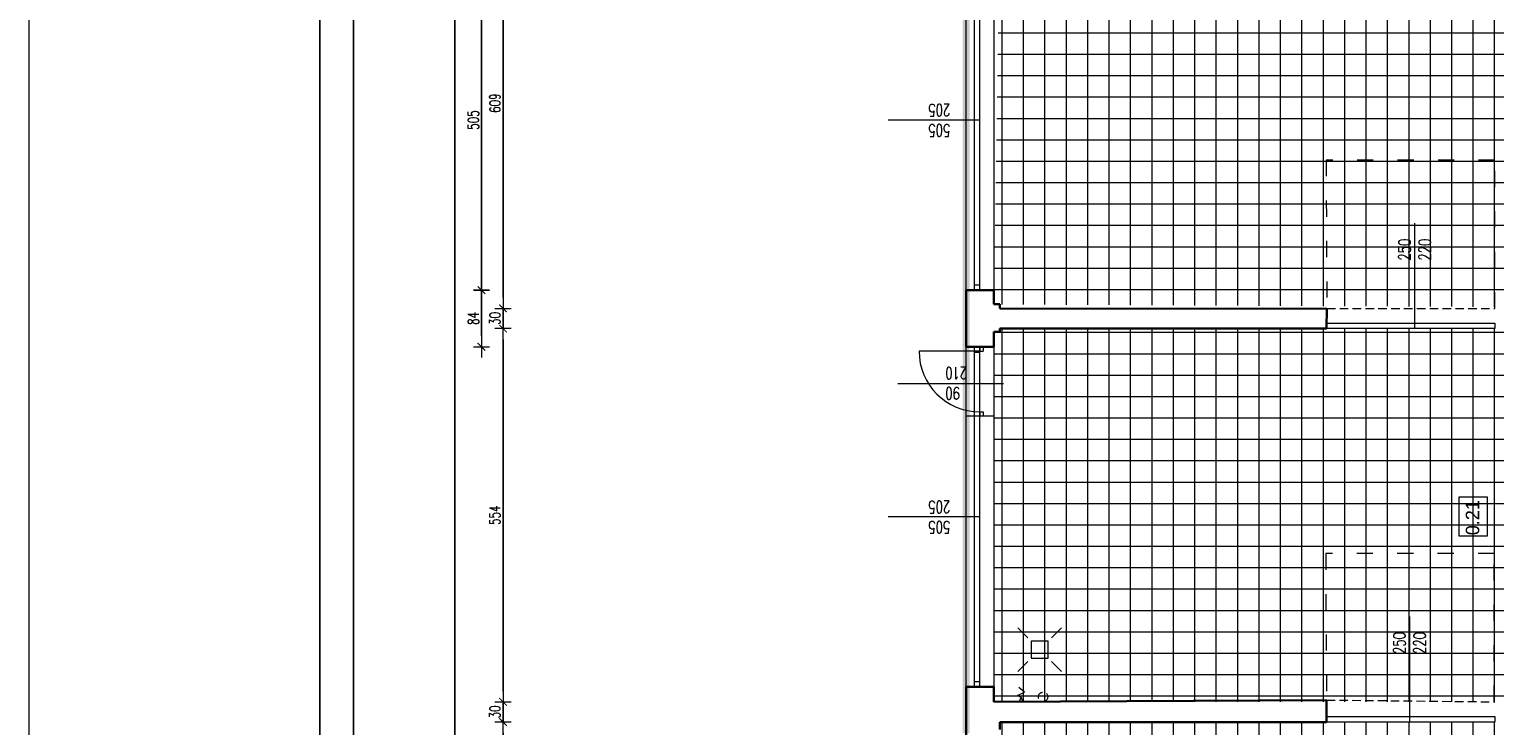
# Model space of a CAD drawing. Header units: millimetres. Extents: x -2948 to 78628, y 64669 to 215420.
# Tile 249 of 256: x 53657 to 55829, y 159918 to 160952. Entities that reach past the tile are written whole.
import ezdxf
from ezdxf.enums import TextEntityAlignment as Align

# ---------------------------------------------------------------- set-up
doc = ezdxf.new("R2010")
doc.units = ezdxf.units.MM
for name, pattern in [('ACAD_ISO03W100', [30, 12, -18]), ('B0301', [25, 12.5, -6.25, 0, -6.25]), ('HIDDEN', [9.525, 6.35, -3.175])]:
    doc.linetypes.add(name, pattern=pattern)
for name, color, linetype, lineweight in [('-stolarka', 103, 'Continuous', 13), ('1_OPIS_OKNA', 60, 'Continuous', 13), ('meble inst', 240, 'Continuous', 5), ('NOWE SCIANY', 3, 'Continuous', 13), ('OPIS', 2, 'Continuous', 13), ('pomiwszczenia', 95, 'Continuous', 20), ('POMOC', 1, 'Continuous', 13), ('SCIANY', 7, 'Continuous', 30), ('STOLARKA', 3, 'Continuous', 13), ('WYMIAR', 5, 'Continuous', 13), ('ŚCIANY', 7, 'Continuous', 30)]:
    doc.layers.add(name, color=color, linetype=linetype, lineweight=lineweight)
for name, color, linetype in [('_POMOCNICZE', 252, 'Continuous'), ('C--L99b', 1, 'Continuous'), ('FORMATKA', 7, 'Continuous')]:
    doc.layers.add(name, color=color, linetype=linetype)
doc.styles.add('CP_ATTR', font='ROMANS.SHX')
doc.styles.add('style2', font='romans.shx', dxfattribs={"width": 0.7})
doc.dimstyles.new('100', dxfattribs={"dimscale": 80, "dimtxt": 0.2, "dimasz": 0.2, "dimexe": 1.25, "dimexo": 0.625, "dimgap": 0.05, "dimtad": 1, "dimdec": 0, "dimdsep": 46, "dimlunit": 6, "dimtxsty": 'style2', "dimblk1": 'TICK', "dimblk2": 'TICK', "dimsah": 1, "dimcen": 0.2, "dimse1": 1, "dimse2": 1, "dimclrd": 256, "dimclrt": 2, "dimadec": 0, "dimazin": 0, "dimtfac": 1, "dimtdec": 0, "dimtix": 1, "dimtmove": 1, "dimatfit": 0, "dimldrblk": 'DOTSMALL', "dimfxl": 1, "dimtolj": 1, "dimtzin": 0, "dimarcsym": 0})
pattern_1 = [(270, (659746.15, 586523.536), (31.75, -6e-14), []), (360, (659746.15, 586523.536), (6e-14, 31.75), [])]

# ---------------------------------------------------------------- blocks, each defined once
blk = doc.blocks.new('TICK')
at = {"color": 5}
for p, q in [((-1, 0), (1, 0)), ((0, -0.75), (0, 0.75))]:
    blk.add_line(p, q, dxfattribs=at)
at = {"const_width": 0.1}
blk.add_lwpolyline([(-0.35, -0.35), (0.35, 0.35)], dxfattribs=at)
blk = doc.blocks.new('*D1834')
at = {"layer": 'Defpoints', "color": 0, "ltscale": 2, "transparency": 16777216}
for p in [(54986.8, 161069.6), (54327.2, 160564.6), (54986.8, 160564.6)]:
    blk.add_point(p, dxfattribs=at)
at = {"layer": 'WYMIAR', "lineweight": -2, "ltscale": 2, "transparency": 16777216}
blk.add_line((54327.2, 161053.6), (54327.2, 160580.6), dxfattribs=at)
at = {"layer": 'WYMIAR', "lineweight": -2, "ltscale": 2, "transparency": 16777216, "xscale": 16, "yscale": 16, "zscale": 16}
for p, rotation in [((54327.2, 161069.6), 90), ((54327.2, 160564.6), 270)]:
    blk.add_blockref('TICK', p, dxfattribs=dict(at, rotation=rotation))
at = {"layer": 'WYMIAR', "color": 2, "ltscale": 2, "transparency": 16777216, "insert": (54315.2, 160817.1), "char_height": 16, "attachment_point": 5, "rotation": 90, "style": 'style2'}
blk.add_mtext('\\A1;505', dxfattribs=at)
blk = doc.blocks.new('_DotSmall')
at = {"layer": 'OPIS', "color": 0, "const_width": 0.5}
blk.add_lwpolyline([(-0.0625, 0, 1), (0.0625, 0, 1)], format="xyb", close=True, dxfattribs=at)
blk = doc.blocks.new('*D1846')
at = {"layer": 'Defpoints', "color": 0, "ltscale": 2, "transparency": 16777216}
for p in [(54327.2, 160564.6), (54981.2, 160564.6), (54981.2, 160480.6)]:
    blk.add_point(p, dxfattribs=at)
at = {"layer": 'WYMIAR', "lineweight": -2, "ltscale": 2, "transparency": 16777216}
blk.add_line((54327.2, 160496.6), (54327.2, 160548.6), dxfattribs=at)
at = {"layer": 'WYMIAR', "lineweight": -2, "ltscale": 2, "transparency": 16777216, "xscale": 16, "yscale": 16, "zscale": 16}
for p, rotation in [((54327.2, 160564.6), 90), ((54327.2, 160480.6), 270)]:
    blk.add_blockref('TICK', p, dxfattribs=dict(at, rotation=rotation))
at = {"layer": 'WYMIAR', "color": 2, "ltscale": 2, "transparency": 16777216, "insert": (54315.2, 160522.6), "char_height": 16, "attachment_point": 5, "rotation": 90, "style": 'style2'}
blk.add_mtext('\\A1;84', dxfattribs=at)
blk = doc.blocks.new('*D1890')
at = {"layer": 'Defpoints', "color": 0, "ltscale": 2, "transparency": 16777216}
for p in [(54288, 162958.6), (55030, 162958.6), (55030, 153291.6)]:
    blk.add_point(p, dxfattribs=at)
at = {"layer": 'WYMIAR', "lineweight": -2, "ltscale": 2, "transparency": 16777216}
blk.add_line((54288, 153307.6), (54288, 162942.6), dxfattribs=at)
at = {"layer": 'WYMIAR', "lineweight": -2, "ltscale": 2, "transparency": 16777216, "xscale": 16, "yscale": 16, "zscale": 16}
for p, rotation in [((54288, 162958.6), 90.00020786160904), ((54288, 153291.6), 270.0002078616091)]:
    blk.add_blockref('TICK', p, dxfattribs=dict(at, rotation=rotation))
at = {"layer": 'WYMIAR', "color": 2, "ltscale": 2, "transparency": 16777216, "insert": (54275.5, 158125.1), "char_height": 16, "attachment_point": 5, "rotation": 90.0002, "style": 'style2'}
blk.add_mtext('\\A1;9\xa0667', dxfattribs=at)
blk = doc.blocks.new('*D1910')
at = {"layer": 'Defpoints', "color": 0, "ltscale": 2, "transparency": 16777216}
for p in [(54359.2, 160507.6), (55096, 160507.6), (55097.4, 159953.6)]:
    blk.add_point(p, dxfattribs=at)
at = {"layer": 'WYMIAR', "lineweight": -2, "ltscale": 2, "transparency": 16777216}
blk.add_line((54359.2, 159969.6), (54359.2, 160491.6), dxfattribs=at)
at = {"layer": 'WYMIAR', "lineweight": -2, "ltscale": 2, "transparency": 16777216, "xscale": 16, "yscale": 16, "zscale": 16}
for p, rotation in [((54359.2, 160507.6), 90), ((54359.2, 159953.6), 270)]:
    blk.add_blockref('TICK', p, dxfattribs=dict(at, rotation=rotation))
at = {"layer": 'WYMIAR', "color": 2, "ltscale": 2, "transparency": 16777216, "insert": (54347.2, 160230.6), "char_height": 16, "attachment_point": 5, "rotation": 90, "style": 'style2'}
blk.add_mtext('\\A1;554', dxfattribs=at)
blk = doc.blocks.new('*D1911')
at = {"layer": 'Defpoints', "color": 0, "ltscale": 2, "transparency": 16777216}
for p in [(54359.2, 160537.6), (55097.4, 160537.6), (55097.4, 160507.6)]:
    blk.add_point(p, dxfattribs=at)
at = {"layer": 'WYMIAR', "lineweight": -2, "ltscale": 2, "transparency": 16777216}
for p, q in [((54359.2, 160553.6), (54359.2, 160569.6)), ((54359.2, 160507.6), (54359.2, 160537.6)), ((54359.2, 160491.6), (54359.2, 160475.6))]:
    blk.add_line(p, q, dxfattribs=at)
at = {"layer": 'WYMIAR', "lineweight": -2, "ltscale": 2, "transparency": 16777216, "xscale": 16, "yscale": 16, "zscale": 16}
for p, rotation in [((54359.2, 160537.6), 270), ((54359.2, 160507.6), 90)]:
    blk.add_blockref('TICK', p, dxfattribs=dict(at, rotation=rotation))
at = {"layer": 'WYMIAR', "color": 2, "ltscale": 2, "transparency": 16777216, "insert": (54347.2, 160522.6), "char_height": 16, "attachment_point": 5, "rotation": 90, "style": 'style2'}
blk.add_mtext('\\A1;30', dxfattribs=at)
blk = doc.blocks.new('*D1912')
at = {"layer": 'Defpoints', "color": 0, "ltscale": 2, "transparency": 16777216}
for p in [(54359.2, 161146.6), (55095.9, 161146.6), (55096, 160537.6)]:
    blk.add_point(p, dxfattribs=at)
at = {"layer": 'WYMIAR', "lineweight": -2, "ltscale": 2, "transparency": 16777216}
blk.add_line((54359.2, 160553.6), (54359.2, 161130.6), dxfattribs=at)
at = {"layer": 'WYMIAR', "lineweight": -2, "ltscale": 2, "transparency": 16777216, "xscale": 16, "yscale": 16, "zscale": 16}
for p, rotation in [((54359.2, 161146.6), 90), ((54359.2, 160537.6), 270)]:
    blk.add_blockref('TICK', p, dxfattribs=dict(at, rotation=rotation))
at = {"layer": 'WYMIAR', "color": 2, "ltscale": 2, "transparency": 16777216, "insert": (54347.2, 160842.1), "char_height": 16, "attachment_point": 5, "rotation": 90, "style": 'style2'}
blk.add_mtext('\\A1;609', dxfattribs=at)
blk = doc.blocks.new('*D1939')
at = {"layer": 'Defpoints', "color": 0, "ltscale": 2, "transparency": 16777216}
for p in [(54359.2, 159923.6), (55096, 159923.6), (55087, 159321.6)]:
    blk.add_point(p, dxfattribs=at)
at = {"layer": 'WYMIAR', "lineweight": -2, "ltscale": 2, "transparency": 16777216}
blk.add_line((54359.2, 159337.6), (54359.2, 159907.6), dxfattribs=at)
at = {"layer": 'WYMIAR', "lineweight": -2, "ltscale": 2, "transparency": 16777216, "xscale": 16, "yscale": 16, "zscale": 16}
for p, rotation in [((54359.2, 159923.6), 90), ((54359.2, 159321.6), 270)]:
    blk.add_blockref('TICK', p, dxfattribs=dict(at, rotation=rotation))
at = {"layer": 'WYMIAR', "color": 2, "ltscale": 2, "transparency": 16777216, "insert": (54347.2, 159622.6), "char_height": 16, "attachment_point": 5, "rotation": 90, "style": 'style2'}
blk.add_mtext('\\A1;602', dxfattribs=at)
blk = doc.blocks.new('*D1940')
at = {"layer": 'Defpoints', "color": 0, "ltscale": 2, "transparency": 16777216}
for p in [(54359.2, 159953.6), (55087, 159953.6), (55096, 159923.6)]:
    blk.add_point(p, dxfattribs=at)
at = {"layer": 'WYMIAR', "lineweight": -2, "ltscale": 2, "transparency": 16777216}
for p, q in [((54359.2, 159969.6), (54359.2, 159985.6)), ((54359.2, 159923.6), (54359.2, 159953.6)), ((54359.2, 159907.6), (54359.2, 159891.6))]:
    blk.add_line(p, q, dxfattribs=at)
at = {"layer": 'WYMIAR', "lineweight": -2, "ltscale": 2, "transparency": 16777216, "xscale": 16, "yscale": 16, "zscale": 16}
for p, rotation in [((54359.2, 159953.6), 270), ((54359.2, 159923.6), 90)]:
    blk.add_blockref('TICK', p, dxfattribs=dict(at, rotation=rotation))
at = {"layer": 'WYMIAR', "color": 2, "ltscale": 2, "transparency": 16777216, "insert": (54347.2, 159938.6), "char_height": 16, "attachment_point": 5, "rotation": 90, "style": 'style2'}
blk.add_mtext('\\A1;30', dxfattribs=at)
blk = doc.blocks.new('2DHSN_724_5an68yu')
for p, q in [((-17.5, 17.5), (-32.5, 32.5)), ((17.5, 17.5), (32.5, 32.5)), ((-17.5, -17.5), (-32.5, -32.5)), ((17.5, -17.5), (32.5, -32.5))]:
    blk.add_line(p, q)
blk.add_lwpolyline([(-12.5, 12.5), (12.5, 12.5), (12.5, -12.5), (-12.5, -12.5)], close=True)
at = {"linetype": 'ByBlock', "style": 'CP_ATTR', "flags": 9}
for tag, p in [('NAME', (-9.2, -1.8)), ('GROUP', (-9.2, -1.8)), ('PRODUCER', (-9.2, -1.8)), ('ARTICLE', (-9.2, -1.8)), ('CHARACTER', (-9.2, -1.8)), ('PN', (-9.2, -1.8)), ('TEMPERATURE', (-9.2, -1.8)), ('FLOW', (-9.2, -1.8)), ('WEIGHT', (-9.2, -1.8)), ('OTHER', (-9.2, -1.8)), ('NUMBER', (-9.2, -1.9)), ('PRODUCT-TYPE', (-9.2, -1.9)), ('ORDER-NO', (-9.2, -1.9)), ('POWER', (-9.2, -1.9)), ('VOLTAGE', (-9.2, -1.9)), ('DN', (-9.1, -1.9))]:
    blk.add_attdef(tag, text='', height=0.00005, dxfattribs=at).set_placement(p, align=Align.MIDDLE_LEFT)

msp = doc.modelspace()

# ---------------------------------------------------------------- hatches: boundary and pattern name
at = {"layer": '_POMOCNICZE', "lineweight": 13, "true_color": 0x139b48, "extrusion": (-8.85905e-08, -2.09366e-08, 1)}
h = msp.add_hatch(dxfattribs=at)
h.set_pattern_fill('ANSI37', color=114, scale=10, angle=135)
h.set_pattern_definition(pattern_1)
h.paths.add_polyline_path([(56248, 161141.9), (55096, 161134.6), (55087, 160543.6), (56248, 160537.6)])
h = msp.add_hatch(dxfattribs=at)
h.set_pattern_fill('ANSI37', color=114, scale=10, angle=135)
h.set_pattern_definition(pattern_1)
h.paths.add_polyline_path([(56248, 160507.6), (55087.2, 160508.4), (55087, 159953.6), (56248, 159953.6)])
h = msp.add_hatch(dxfattribs=at)
h.set_pattern_fill('ANSI37', color=114, scale=10, angle=135)
h.set_pattern_definition(pattern_1)
h.paths.add_polyline_path([(56248, 159923.6), (55085.1, 159923.6), (55096, 159321.6), (56248, 159323.2)])

# ---------------------------------------------------------------- linework, layer by layer
at = {"layer": '-stolarka', "ltscale": 2}
for points in [[(55829.5, 160507.6), (55580.1, 160507.6), (55580.1, 160515.6), (55829.5, 160515.6)], [(55829.5, 159923.6), (55580.1, 159923.6), (55580.1, 159931.6), (55829.5, 159931.6)]]:
    msp.add_lwpolyline(points, close=True, dxfattribs=at)
at = {"layer": '1_OPIS_OKNA'}
for p, q in [((55066, 160817.1), (54930.4, 160817.1)), ((55066, 160228.1), (54930.4, 160228.1))]:
    msp.add_line(p, q, dxfattribs=at)
at = {"layer": 'C--L99b', "color": 12, "linetype": 'B0301', "true_color": 0xdb0000, "const_width": 10.4}
msp.add_lwpolyline([(55046, 162958.6), (55046, 159906.6)], dxfattribs=at)
at = {"layer": 'FORMATKA', "ltscale": 2}
for points in [[(57057.7, 165400.3), (57057.7, 152900.3), (54087.7, 152900.3), (54087.7, 165400.3)], [(54137.7, 152950.3), (54137.7, 165345.3), (57007.7, 165345.3), (57007.7, 152950.3)]]:
    msp.add_lwpolyline(points, close=True, dxfattribs=at)
at = {"layer": 'meble inst', "lineweight": 5, "ltscale": 0.02}
for p, q in [((55121.8, 159962.8), (55132.3, 159967.9)), ((55132.3, 159967.9), (55123.9, 159974.8)), ((55127.2, 159960), (55121.8, 159962.8)), ((55127.2, 159960), (55123.8, 159953.6)), ((55130.4, 159953.6), (55127.2, 159960))]:
    msp.add_line(p, q, dxfattribs=at)
at = {"layer": 'NOWE SCIANY'}
for p, q in [((55711.1, 160507.6), (55711.1, 160664.2)), ((55711.1, 160507.6), (55711.1, 160664.2)), ((55066, 160480.6), (55066, 160474.1)), ((55066, 160474.1), (55071, 160474.1)), ((55071, 160480.6), (55071, 160474.1)), ((54944.4, 160426.1), (55101, 160426.1)), ((55066, 160384.1), (55071, 160384.1)), ((55066, 160384.1), (55066, 160377.6)), ((55071, 160384.1), (55071, 160377.6)), ((55703.5, 159923.6), (55703.5, 160080.2))]:
    msp.add_line(p, q, dxfattribs=at)
at = {"layer": 'NOWE SCIANY', "linetype": 'HIDDEN', "ltscale": 2}
for p, q in [((55580.7, 160537.6), (55829.5, 160537.6)), ((55580.1, 159956.3), (55829.5, 159953.6))]:
    msp.add_line(p, q, dxfattribs=at)
at = {"layer": 'NOWE SCIANY', "ltscale": 2}
msp.add_line((55066, 160474.1), (54976, 160474.1), dxfattribs=at)
at = {"layer": 'NOWE SCIANY', "linetype": 'ACAD_ISO03W100', "ltscale": 2}
for points in [[(55829.5, 160537.6), (55829.5, 160757.6), (55579.5, 160757.6), (55580.7, 160537.6)], [(55828.9, 159953.6), (55828.9, 160173.6), (55578.9, 160173.6), (55580.1, 159953.6)]]:
    msp.add_lwpolyline(points, dxfattribs=at)
at = {"layer": 'NOWE SCIANY', "ltscale": 2}
for points in [[(55580.1, 160537.6), (55580.1, 160507.6)], [(55580.1, 159953.6), (55580.1, 159923.6)]]:
    msp.add_lwpolyline(points, dxfattribs=at)
at = {"layer": 'NOWE SCIANY'}
msp.add_lwpolyline([(55088, 160377.6), (55047, 160377.6)], dxfattribs=at)
at = {"layer": 'NOWE SCIANY', "ltscale": 2}
msp.add_arc((55066, 160474.1), 90, 180, 270, dxfattribs=at)
at = {"layer": 'pomiwszczenia'}
msp.add_lwpolyline([(55776.8, 160199.7), (55776.8, 160257.6), (55818.5, 160257.6), (55818.5, 160199.7)], close=True, dxfattribs=at)
at = {"layer": 'POMOC'}
for p, q in [((55046, 160564.6), (55046, 161069.6)), ((55087, 161069.6), (55087, 160564.6)), ((55711.1, 160507.6), (55711.1, 160664.2)), ((55046, 159975.6), (55046, 160480.6)), ((55087, 160480.6), (55087, 159975.6))]:
    msp.add_line(p, q, dxfattribs=at)
at = {"layer": 'POMOC', "linetype": 'HIDDEN', "ltscale": 2}
msp.add_circle((55159.9, 159961), 6.91, dxfattribs=at)
at = {"layer": 'SCIANY', "ltscale": 2}
for points in [[(55580.7, 160537.6), (55580.1, 160507.6)], [(55580, 159923.6), (55580.1, 159956.3)]]:
    msp.add_lwpolyline(points, dxfattribs=at)
at = {"layer": 'STOLARKA'}
for p, q in [((55058, 160564.6), (55058, 161069.6)), ((55066, 160564.6), (55066, 161069.6)), ((55058, 160572.6), (55066, 160572.6)), ((55058, 159975.6), (55058, 160480.6)), ((55058, 160472.6), (55066, 160472.6)), ((55066, 159975.6), (55066, 160480.6)), ((55058, 159983.6), (55066, 159983.6))]:
    msp.add_line(p, q, dxfattribs=at)
at = {"layer": 'WYMIAR', "color": 3, "ltscale": 2}
msp.add_lwpolyline([(53656.9, 67081), (53656.9, 215419.6), (59571.3, 215419.6), (59571.3, 67081)], close=True, dxfattribs=at)
at = {"layer": 'ŚCIANY', "ltscale": 2}
for p, q in [((55081, 160564.6), (55046, 160564.6)), ((55087, 160564.6), (55046, 160564.6)), ((55046, 160480.6), (55046, 160564.6)), ((55087, 160564.6), (55087, 160543.6)), ((55087, 160543.6), (55096, 160543.6)), ((55096, 160537.6), (55096, 160543.6)), ((55580.7, 160537.1), (55096, 160537.6)), ((55087, 160502.6), (55087, 160480.6)), ((55087, 160502.6), (55096, 160502.6)), ((55580.1, 160507.6), (55096, 160507.6)), ((55096, 160502.6), (55096, 160507.6)), ((55087, 160480.6), (55046, 160480.6)), ((55081, 159975.6), (55046, 159975.6)), ((55087, 159975.6), (55046, 159975.6)), ((55046, 159866.6), (55046, 159975.6)), ((55087, 159975.6), (55087, 159953.6)), ((55580.1, 159956.3), (55087, 159953.6)), ((55580.1, 159923.6), (55096, 159923.6)), ((55096, 159923.6), (55096, 159912.6))]:
    msp.add_line(p, q, dxfattribs=at)

# ---------------------------------------------------------------- block references
at = {"layer": 'meble inst', "lineweight": 5, "ltscale": 0.02, "xscale": -1, "rotation": 270}
msp.add_blockref('2DHSN_724_5an68yu', (55154.9, 160031.1), dxfattribs=at)

# ---------------------------------------------------------------- texts
at = {"layer": '1_OPIS_OKNA', "ltscale": 0.2, "char_height": 18, "width": 280.137, "attachment_point": 1, "rotation": 179.9915, "style": 'style2'}
for insert in [(55022.2, 160792.8), (55022.2, 160203.8)]:
    msp.add_mtext('505\\P205', dxfattribs=dict(at, insert=insert))
at = {"layer": 'NOWE SCIANY', "linetype": 'Continuous', "ltscale": 0.2, "char_height": 18, "width": 280.137, "style": 'style2'}
for s, insert, attachment_point, rotation in [('250\\P220', (55686.8, 160608.6), 1, 89.9915), ('90\\P210', (55014.9, 160450.4), 9, 179.9915), ('250\\P220', (55679.2, 160024.6), 1, 89.9915)]:
    msp.add_mtext(s, dxfattribs=dict(at, insert=insert, attachment_point=attachment_point, rotation=rotation))
at = {"layer": 'pomiwszczenia', "insert": (55796.7, 160226.9), "char_height": 20, "attachment_point": 5, "rotation": 90}
msp.add_mtext_dynamic_manual_height_columns('0.21', width=30, gutter_width=4.5, heights=[0], dxfattribs=at)

# ---------------------------------------------------------------- dimensions: what is measured, and where the dimension line sits
at = {"layer": 'WYMIAR', "ltscale": 2}
dim = msp.add_linear_dim(base=(54288, 162958.6), p1=(55030, 153291.6), p2=(55030, 162958.6), angle=90.0002, dimstyle='100', dxfattribs=at)
dim.commit()
dim.dimension.update_dxf_attribs({"geometry": '*D1890', "text_midpoint": (54287.5, 158125.1), "dimtype": 161})
for base, p1, p2, picture, middle in [((54359.2, 161146.6), (55096, 160537.6), (55095.9, 161146.6), '*D1912', (54347.2, 160842.1)), ((54327.2, 160564.6), (54986.8, 161069.6), (54986.8, 160564.6), '*D1834', (54315.2, 160817.1)), ((54359.2, 160537.6), (55097.4, 160507.6), (55097.4, 160537.6), '*D1911', (54347.2, 160522.6)), ((54359.2, 160507.6), (55097.4, 159953.6), (55096, 160507.6), '*D1910', (54347.2, 160230.6)), ((54359.2, 159953.6), (55096, 159923.6), (55087, 159953.6), '*D1940', (54347.2, 159938.6)), ((54359.2, 159923.6), (55087, 159321.6), (55096, 159923.6), '*D1939', (54347.2, 159622.6))]:
    dim = msp.add_linear_dim(base=base, p1=p1, p2=p2, angle=90, dimstyle='100', dxfattribs=at)
    dim.commit()
    dim.dimension.update_dxf_attribs({"geometry": picture, "text_midpoint": middle})
dim = msp.add_aligned_dim(p1=(54981.2, 160480.6), p2=(54981.2, 160564.6), distance=654, dimstyle='100', dxfattribs=at)
dim.commit()
dim.dimension.update_dxf_attribs({"geometry": '*D1846', "text_midpoint": (54315.2, 160522.6)})

doc.saveas('drawing.dxf')
